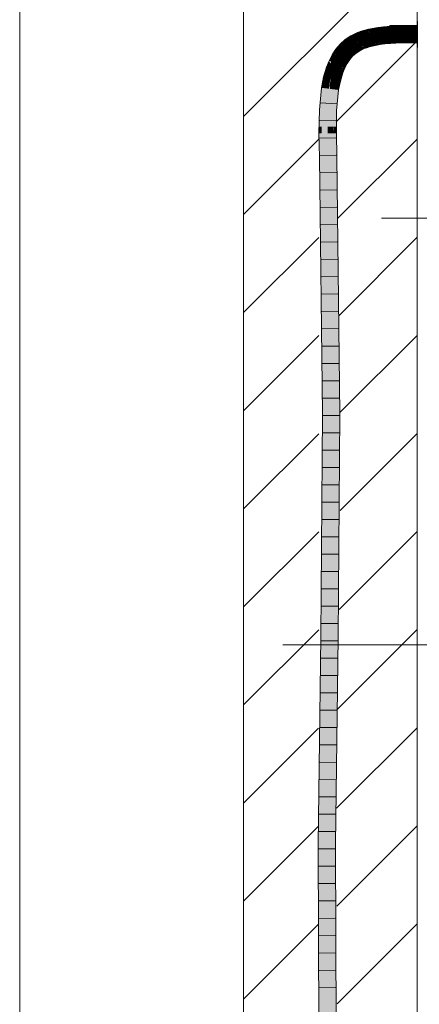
# Model space of a CAD drawing. Extents: x -500 to 300, y 62 to 1162.
# Tile 85 of 90: x 238 to 244, y 788 to 803. Entities that reach past the tile are written whole.
import ezdxf
from ezdxf.lldxf.tags import DXFTag

# ---------------------------------------------------------------- set-up
doc = ezdxf.new("R2010")
doc.units = 0
doc.layers.get('0').update_dxf_attribs({"lineweight": 13})
doc.layers.add('E_Detail_Linie_Text_Bem', color=7, linetype='Continuous', lineweight=13)
for name, color, linetype, lineweight, true_color in [('E_Detail_Wandschraffur', 7, 'Continuous', 5, 0xc0c0c0), ('E_Leerrohr 25-A06G93S78I', 7, 'Continuous', 9, 0xff8000), ('E_Leerrohr 25-Shading', 7, 'Continuous', 9, 0xff8000)]:
    doc.layers.add(name, color=color, linetype=linetype, lineweight=lineweight, true_color=true_color)
tags = doc.linetypes.add('fein_strichliert', pattern=[4, 1, -2, 1]).pattern_tags.tags
tags[8:9] = [DXFTag(74, 4), DXFTag(75, 0), DXFTag(340, '0'), DXFTag(46, 0.0), DXFTag(50, 0.0), DXFTag(44, 0.0), DXFTag(45, 0.0)]
tags[6:7] = [DXFTag(74, 4), DXFTag(75, 0), DXFTag(340, '0'), DXFTag(46, 0.0), DXFTag(50, 0.0), DXFTag(44, 0.0), DXFTag(45, 0.0)]
tags[4:5] = [DXFTag(74, 4), DXFTag(75, 0), DXFTag(340, '0'), DXFTag(46, 0.0), DXFTag(50, 0.0), DXFTag(44, 0.0), DXFTag(45, 0.0)]
tags = doc.linetypes.add('fein_strichliert-A06G93S58I', pattern=[4, 1, -2, 1]).pattern_tags.tags
tags[8:9] = [DXFTag(74, 4), DXFTag(75, 0), DXFTag(340, '0'), DXFTag(46, 0.0), DXFTag(50, 0.0), DXFTag(44, 0.0), DXFTag(45, 0.0)]
tags[6:7] = [DXFTag(74, 4), DXFTag(75, 0), DXFTag(340, '0'), DXFTag(46, 0.0), DXFTag(50, 0.0), DXFTag(44, 0.0), DXFTag(45, 0.0)]
tags[4:5] = [DXFTag(74, 4), DXFTag(75, 0), DXFTag(340, '0'), DXFTag(46, 0.0), DXFTag(50, 0.0), DXFTag(44, 0.0), DXFTag(45, 0.0)]
tags = doc.linetypes.add('STRICHPUNKT2-A06G93S88I', pattern=[12.7, 6.35, -3.175, 0, -3.175]).pattern_tags.tags
tags[10:11] = [DXFTag(74, 4), DXFTag(75, 0), DXFTag(340, '0'), DXFTag(46, 0.0), DXFTag(50, 0.0), DXFTag(44, 0.0), DXFTag(45, 0.0)]
tags[8:9] = [DXFTag(74, 4), DXFTag(75, 0), DXFTag(340, '0'), DXFTag(46, 0.0), DXFTag(50, 0.0), DXFTag(44, 0.0), DXFTag(45, 0.0)]
tags[6:7] = [DXFTag(74, 4), DXFTag(75, 0), DXFTag(340, '0'), DXFTag(46, 0.0), DXFTag(50, 0.0), DXFTag(44, 0.0), DXFTag(45, 0.0)]
tags[4:5] = [DXFTag(74, 4), DXFTag(75, 0), DXFTag(340, '0'), DXFTag(46, 0.0), DXFTag(50, 0.0), DXFTag(44, 0.0), DXFTag(45, 0.0)]

# ---------------------------------------------------------------- blocks, each defined once
blk = doc.blocks.new('Shading-A06G93GX8I', base_point=(174.254, 868.332))
at = {"layer": 'E_Leerrohr 25-Shading', "color": 43, "true_color": 0xd7ab7f}
for points in [[(243.069, 802.567), (243.015, 802.555), (243.075, 802.539), (243.023, 802.52)], [(243.15, 802.58), (243.069, 802.567), (243.152, 802.562), (243.075, 802.539)], [(243.075, 802.539), (243.076, 802.531), (243.152, 802.562), (243.155, 802.544)], [(243.234, 802.591), (243.15, 802.58), (243.235, 802.579), (243.152, 802.562)], [(243.152, 802.562), (243.155, 802.544), (243.235, 802.579), (243.237, 802.554)], [(243.398, 802.602), (243.234, 802.591), (243.398, 802.599), (243.235, 802.579)], [(243.235, 802.579), (243.237, 802.554), (243.398, 802.599), (243.399, 802.566)], [(243.561, 802.607), (243.398, 802.602), (243.561, 802.606), (243.398, 802.599)], [(243.398, 802.599), (243.399, 802.566), (243.561, 802.606), (243.561, 802.57)], [(243.561, 802.607), (243.561, 802.57), (243.717, 802.607), (243.717, 802.57)], [(242.76, 802.458), (242.682, 802.405), (242.776, 802.431), (242.691, 802.393)], [(242.776, 802.431), (242.691, 802.393), (242.711, 802.38), (242.703, 802.377)], [(242.776, 802.431), (242.711, 802.38), (242.779, 802.427)], [(242.811, 802.485), (242.76, 802.458), (242.815, 802.445), (242.776, 802.431)], [(242.776, 802.431), (242.779, 802.427), (242.815, 802.445)], [(242.811, 802.485), (242.827, 802.452), (242.86, 802.506), (242.874, 802.472)], [(242.811, 802.485), (242.815, 802.445), (242.827, 802.452)], [(242.86, 802.506), (242.874, 802.472), (242.911, 802.525), (242.923, 802.49)], [(242.911, 802.525), (242.923, 802.49), (242.962, 802.541), (242.972, 802.506)], [(242.962, 802.541), (242.972, 802.506), (243.015, 802.555), (243.023, 802.519)], [(243.023, 802.52), (243.023, 802.519), (243.075, 802.539), (243.076, 802.531)], [(242.595, 802.301), (242.568, 802.292), (242.563, 802.255), (242.546, 802.267)], [(242.595, 802.301), (242.563, 802.255), (242.591, 802.29), (242.565, 802.253)], [(242.565, 802.253), (242.567, 802.251), (242.591, 802.29), (242.589, 802.283)], [(242.589, 802.283), (242.567, 802.251), (242.583, 802.267), (242.571, 802.249)], [(242.609, 802.34), (242.568, 802.292), (242.62, 802.329)], [(242.61, 802.322), (242.568, 802.292), (242.595, 802.301)], [(242.576, 802.245), (242.61, 802.288), (242.601, 802.292), (242.616, 802.303)], [(242.576, 802.245), (242.601, 802.292), (242.583, 802.267)], [(242.607, 802.282), (242.607, 802.282), (242.576, 802.245), (242.61, 802.288)], [(242.601, 802.292), (242.589, 802.283), (242.583, 802.267)], [(242.604, 802.304), (242.589, 802.283), (242.611, 802.306), (242.601, 802.292)], [(242.604, 802.304), (242.601, 802.303), (242.589, 802.283), (242.591, 802.29)], [(242.601, 802.303), (242.595, 802.301), (242.591, 802.29)], [(242.61, 802.322), (242.595, 802.301), (242.618, 802.328), (242.615, 802.323)], [(242.615, 802.323), (242.595, 802.301), (242.601, 802.304)], [(242.601, 802.304), (242.595, 802.301), (242.601, 802.303)], [(242.62, 802.329), (242.615, 802.323), (242.604, 802.305), (242.601, 802.304)], [(242.611, 802.306), (242.601, 802.292), (242.619, 802.309), (242.616, 802.303)], [(242.604, 802.304), (242.604, 802.305), (242.601, 802.303), (242.601, 802.304)], [(242.62, 802.329), (242.604, 802.305), (242.621, 802.329)], [(242.621, 802.329), (242.604, 802.305), (242.624, 802.325), (242.613, 802.309)], [(242.604, 802.304), (242.611, 802.306), (242.604, 802.305), (242.613, 802.309)], [(242.61, 802.286), (242.629, 802.312), (242.607, 802.282), (242.628, 802.311)], [(242.607, 802.282), (242.628, 802.311), (242.61, 802.288)], [(242.699, 802.375), (242.628, 802.357), (242.62, 802.329), (242.609, 802.34)], [(242.61, 802.286), (242.635, 802.314), (242.629, 802.312)], [(242.61, 802.288), (242.629, 802.312), (242.616, 802.303)], [(242.613, 802.309), (242.611, 802.306), (242.62, 802.312), (242.619, 802.309)], [(242.624, 802.325), (242.613, 802.309), (242.625, 802.324), (242.62, 802.312)], [(242.615, 802.323), (242.62, 802.329), (242.618, 802.328)], [(242.616, 802.303), (242.629, 802.312), (242.619, 802.309)], [(242.619, 802.309), (242.629, 802.312), (242.62, 802.312), (242.633, 802.317)], [(242.623, 802.331), (242.62, 802.329), (242.621, 802.329)], [(242.62, 802.312), (242.633, 802.317), (242.625, 802.324)], [(242.636, 802.339), (242.623, 802.331), (242.624, 802.325), (242.621, 802.329)], [(242.624, 802.325), (242.625, 802.324), (242.628, 802.329)], [(242.625, 802.324), (242.633, 802.317), (242.636, 802.339), (242.668, 802.357)], [(242.625, 802.324), (242.636, 802.339), (242.628, 802.329)], [(242.682, 802.405), (242.628, 802.357), (242.691, 802.393)], [(242.691, 802.393), (242.628, 802.357), (242.703, 802.377), (242.699, 802.375)], [(242.635, 802.314), (242.633, 802.317), (242.629, 802.312)], [(242.633, 802.317), (242.635, 802.314), (242.685, 802.367), (242.651, 802.328)], [(242.633, 802.317), (242.685, 802.367), (242.668, 802.357)], [(242.651, 802.328), (242.704, 802.376), (242.685, 802.367), (242.699, 802.375)], [(242.699, 802.375), (242.704, 802.376), (242.703, 802.377)], [(242.703, 802.377), (242.704, 802.376), (242.711, 802.38)], [(242.872, 802.273), (242.872, 802.276), (242.812, 802.236)], [(242.873, 802.274), (242.905, 802.289), (242.872, 802.276), (242.904, 802.292)], [(242.873, 802.274), (242.872, 802.276), (242.872, 802.273)], [(242.875, 802.271), (242.907, 802.285), (242.873, 802.274), (242.905, 802.289)], [(242.878, 802.267), (242.91, 802.28), (242.875, 802.271), (242.907, 802.285)], [(242.881, 802.262), (242.913, 802.274), (242.878, 802.267), (242.91, 802.28)], [(242.905, 802.289), (242.943, 802.303), (242.904, 802.292), (242.941, 802.306)], [(242.907, 802.285), (242.945, 802.297), (242.905, 802.289), (242.943, 802.303)], [(242.91, 802.28), (242.947, 802.292), (242.907, 802.285), (242.945, 802.297)], [(242.913, 802.274), (242.95, 802.285), (242.91, 802.28), (242.947, 802.292)], [(242.952, 802.279), (242.95, 802.285), (242.915, 802.268), (242.913, 802.274)], [(242.915, 802.268), (242.92, 802.259), (242.952, 802.279), (242.954, 802.275)], [(242.98, 802.321), (242.98, 802.323), (242.941, 802.308), (242.94, 802.309)], [(242.941, 802.306), (242.98, 802.319), (242.941, 802.308), (242.98, 802.321)], [(242.943, 802.303), (242.981, 802.313), (242.941, 802.306), (242.98, 802.319)], [(242.945, 802.297), (242.981, 802.307), (242.943, 802.303), (242.981, 802.313)], [(242.947, 802.292), (242.982, 802.3), (242.945, 802.297), (242.981, 802.307)], [(242.95, 802.285), (242.983, 802.293), (242.947, 802.292), (242.982, 802.3)], [(242.984, 802.286), (242.983, 802.293), (242.952, 802.279), (242.95, 802.285)], [(242.952, 802.279), (242.954, 802.275), (242.984, 802.286)], [(243.019, 802.332), (243.021, 802.336), (242.98, 802.322), (242.98, 802.323)], [(242.981, 802.319), (243.018, 802.328), (242.98, 802.322), (243.019, 802.332)], [(242.98, 802.322), (242.98, 802.323), (242.98, 802.321)], [(242.98, 802.319), (242.981, 802.319), (242.98, 802.321), (242.98, 802.322)], [(242.981, 802.313), (242.983, 802.314), (242.98, 802.319), (242.981, 802.319)], [(242.983, 802.314), (243.015, 802.321), (242.981, 802.319), (243.018, 802.328)], [(242.981, 802.307), (242.985, 802.308), (242.981, 802.313), (242.983, 802.314)], [(242.982, 802.3), (242.987, 802.301), (242.981, 802.307), (242.985, 802.308)], [(242.983, 802.293), (242.989, 802.294), (242.982, 802.3), (242.987, 802.301)], [(242.985, 802.308), (243.012, 802.313), (242.983, 802.314), (243.015, 802.321)], [(242.991, 802.288), (242.989, 802.294), (242.984, 802.286), (242.983, 802.293)], [(242.987, 802.301), (243.008, 802.305), (242.985, 802.308), (243.012, 802.313)], [(242.989, 802.294), (243.005, 802.297), (242.987, 802.301), (243.008, 802.305)], [(243.003, 802.292), (243.005, 802.297), (242.991, 802.288), (242.989, 802.294)], [(243.003, 802.292), (243.031, 802.301), (243.029, 802.307)], [(243.005, 802.297), (243.003, 802.292), (243.014, 802.298)], [(243.014, 802.298), (243.008, 802.305), (243.005, 802.297)], [(243.008, 802.305), (243.029, 802.309), (243.012, 802.313), (243.027, 802.316)], [(243.014, 802.298), (243.029, 802.307), (243.008, 802.305), (243.029, 802.309)], [(243.012, 802.313), (243.027, 802.316), (243.015, 802.321), (243.025, 802.323)], [(243.015, 802.321), (243.025, 802.323), (243.018, 802.328), (243.023, 802.329)], [(243.018, 802.328), (243.023, 802.329), (243.019, 802.332), (243.022, 802.333)], [(243.022, 802.333), (243.021, 802.336), (243.019, 802.332)], [(243.065, 802.346), (243.064, 802.347), (243.022, 802.336), (243.021, 802.336)], [(243.026, 802.334), (243.021, 802.336), (243.022, 802.333)], [(243.026, 802.334), (243.066, 802.342), (243.022, 802.336), (243.065, 802.346)], [(243.023, 802.329), (243.033, 802.331), (243.022, 802.333), (243.026, 802.334)], [(243.025, 802.323), (243.045, 802.327), (243.023, 802.329), (243.033, 802.331)], [(243.027, 802.316), (243.06, 802.321), (243.025, 802.323), (243.045, 802.327)], [(243.067, 802.338), (243.066, 802.342), (243.033, 802.331), (243.026, 802.334)], [(243.029, 802.309), (243.06, 802.321), (243.027, 802.316)], [(243.029, 802.307), (243.031, 802.301), (243.07, 802.325), (243.073, 802.312)], [(243.036, 802.31), (243.062, 802.321), (243.029, 802.309), (243.06, 802.321)], [(243.029, 802.309), (243.029, 802.307), (243.036, 802.31)], [(243.033, 802.331), (243.045, 802.327), (243.067, 802.338), (243.068, 802.331)], [(243.045, 802.327), (243.06, 802.321), (243.068, 802.331), (243.07, 802.325)], [(243.062, 802.321), (243.07, 802.325), (243.06, 802.321)], [(243.11, 802.349), (243.109, 802.357), (243.066, 802.342), (243.064, 802.347)], [(243.067, 802.338), (243.111, 802.344), (243.066, 802.342), (243.11, 802.349)], [(243.068, 802.331), (243.112, 802.341), (243.067, 802.338), (243.111, 802.344)], [(243.112, 802.341), (243.068, 802.331), (243.092, 802.333)], [(243.068, 802.331), (243.07, 802.325), (243.092, 802.333)], [(243.07, 802.325), (243.073, 802.312), (243.112, 802.341), (243.116, 802.321)], [(243.182, 802.361), (243.181, 802.369), (243.111, 802.344), (243.109, 802.357)], [(243.182, 802.361), (243.111, 802.344), (243.128, 802.346)], [(243.111, 802.344), (243.112, 802.341), (243.128, 802.346)], [(243.112, 802.341), (243.116, 802.321), (243.182, 802.361), (243.186, 802.333)], [(243.253, 802.378), (243.181, 802.369), (243.253, 802.376), (243.182, 802.361)], [(243.219, 802.369), (243.182, 802.361), (243.256, 802.342), (243.186, 802.333)], [(243.253, 802.376), (243.219, 802.369), (243.253, 802.372)], [(243.219, 802.369), (243.256, 802.342), (243.253, 802.372)], [(243.286, 802.379), (243.253, 802.376), (243.384, 802.382), (243.259, 802.376)], [(243.286, 802.38), (243.253, 802.378), (243.253, 802.376)], [(243.267, 802.378), (243.253, 802.376), (243.286, 802.379)], [(243.362, 802.375), (243.253, 802.376), (243.253, 802.372)], [(243.256, 802.342), (243.362, 802.375), (243.253, 802.372)], [(243.41, 802.353), (243.409, 802.376), (243.256, 802.342), (243.362, 802.375)], [(243.259, 802.376), (243.362, 802.375), (243.384, 802.382)], [(243.281, 802.38), (243.267, 802.378), (243.331, 802.383), (243.286, 802.379)], [(243.408, 802.389), (243.286, 802.38), (243.331, 802.383), (243.281, 802.38)], [(243.393, 802.385), (243.401, 802.387), (243.286, 802.379), (243.331, 802.383)], [(243.286, 802.379), (243.384, 802.382), (243.393, 802.385)], [(243.401, 802.387), (243.408, 802.389), (243.331, 802.383)], [(243.362, 802.375), (243.409, 802.376), (243.384, 802.382), (243.408, 802.383)], [(243.384, 802.382), (243.408, 802.383), (243.393, 802.385), (243.408, 802.385)], [(243.393, 802.385), (243.408, 802.385), (243.401, 802.387), (243.408, 802.388)], [(243.408, 802.388), (243.408, 802.389), (243.401, 802.387)], [(243.564, 802.388), (243.564, 802.393), (243.408, 802.388), (243.408, 802.389)], [(243.408, 802.385), (243.564, 802.385), (243.408, 802.388), (243.564, 802.388)], [(243.408, 802.383), (243.564, 802.381), (243.408, 802.385), (243.564, 802.385)], [(243.564, 802.371), (243.564, 802.381), (243.409, 802.376), (243.408, 802.383)], [(243.409, 802.376), (243.41, 802.353), (243.564, 802.371), (243.564, 802.357)], [(243.717, 802.38), (243.717, 802.394), (243.564, 802.385), (243.564, 802.393)], [(243.564, 802.381), (243.717, 802.375), (243.564, 802.385), (243.717, 802.38)], [(243.717, 802.363), (243.717, 802.375), (243.564, 802.371), (243.564, 802.381)], [(243.564, 802.371), (243.564, 802.357), (243.717, 802.363), (243.717, 802.357)], [(242.499, 802.183), (242.493, 802.187), (242.476, 802.088), (242.448, 802.101)], [(242.518, 802.173), (242.499, 802.183), (242.48, 802.087), (242.476, 802.088)], [(242.507, 802.207), (242.493, 802.187), (242.499, 802.183)], [(242.505, 802.132), (242.509, 802.145), (242.495, 802.111)], [(242.495, 802.111), (242.508, 802.141), (242.496, 802.116)], [(242.496, 802.116), (242.508, 802.141), (242.499, 802.131), (242.512, 802.161)], [(242.563, 802.255), (242.546, 802.267), (242.499, 802.183), (242.507, 802.207)], [(242.563, 802.255), (242.499, 802.183), (242.518, 802.173)], [(242.522, 802.17), (242.521, 802.171), (242.505, 802.132), (242.509, 802.145)], [(242.505, 802.132), (242.525, 802.168), (242.522, 802.17)], [(242.508, 802.141), (242.509, 802.145), (242.512, 802.161), (242.518, 802.173)], [(242.508, 802.141), (242.509, 802.145), (242.508, 802.141)], [(242.521, 802.171), (242.518, 802.173), (242.509, 802.145)], [(242.521, 802.171), (242.541, 802.209), (242.518, 802.173), (242.546, 802.225)], [(242.522, 802.17), (242.539, 802.2), (242.521, 802.171), (242.541, 802.209)], [(242.539, 802.201), (242.522, 802.17), (242.533, 802.181), (242.525, 802.168)], [(242.533, 802.181), (242.567, 802.251), (242.533, 802.181), (242.539, 802.201)], [(242.567, 802.251), (242.533, 802.181), (242.571, 802.249)], [(242.533, 802.181), (242.576, 802.245), (242.571, 802.249)], [(242.539, 802.2), (242.567, 802.251), (242.541, 802.209), (242.565, 802.253)], [(242.541, 802.209), (242.565, 802.253), (242.546, 802.225), (242.563, 802.255)], [(242.571, 802.249), (242.576, 802.245), (242.583, 802.267)], [(242.718, 802.137), (242.716, 802.138), (242.677, 802.079)], [(242.678, 802.078), (242.72, 802.136), (242.677, 802.079), (242.718, 802.137)], [(242.727, 802.13), (242.72, 802.136), (242.682, 802.076), (242.678, 802.078)], [(242.763, 802.189), (242.761, 802.191), (242.716, 802.138)], [(242.718, 802.137), (242.765, 802.187), (242.716, 802.138), (242.763, 802.189)], [(242.72, 802.136), (242.768, 802.185), (242.718, 802.137), (242.765, 802.187)], [(242.777, 802.175), (242.768, 802.185), (242.727, 802.13), (242.72, 802.136)], [(242.777, 802.175), (242.727, 802.13), (242.783, 802.17), (242.734, 802.125)], [(242.783, 802.17), (242.734, 802.125), (242.784, 802.168), (242.736, 802.123)], [(242.736, 802.123), (242.746, 802.116), (242.784, 802.168), (242.788, 802.165)], [(242.813, 802.235), (242.812, 802.236), (242.761, 802.191)], [(242.763, 802.189), (242.815, 802.232), (242.761, 802.191), (242.813, 802.235)], [(242.765, 802.187), (242.818, 802.228), (242.763, 802.189), (242.815, 802.232)], [(242.768, 802.185), (242.821, 802.224), (242.765, 802.187), (242.818, 802.228)], [(242.831, 802.211), (242.821, 802.224), (242.777, 802.175), (242.768, 802.185)], [(242.831, 802.211), (242.777, 802.175), (242.823, 802.197), (242.783, 802.17)], [(242.823, 802.197), (242.783, 802.17), (242.812, 802.187), (242.784, 802.168)], [(242.784, 802.168), (242.788, 802.165), (242.812, 802.187)], [(242.813, 802.235), (242.871, 802.268), (242.812, 802.236), (242.872, 802.273)], [(242.815, 802.232), (242.87, 802.262), (242.813, 802.235), (242.871, 802.268)], [(242.818, 802.228), (242.868, 802.255), (242.815, 802.232), (242.87, 802.262)], [(242.821, 802.224), (242.867, 802.248), (242.818, 802.228), (242.868, 802.255)], [(242.863, 802.226), (242.867, 802.248), (242.831, 802.211), (242.821, 802.224)], [(242.831, 802.211), (242.823, 802.197), (242.835, 802.207)], [(242.831, 802.211), (242.835, 802.207), (242.863, 802.226)], [(242.891, 802.245), (242.884, 802.257), (242.863, 802.226), (242.867, 802.248)], [(242.867, 802.248), (242.884, 802.257), (242.868, 802.255), (242.881, 802.262)], [(242.868, 802.255), (242.881, 802.262), (242.87, 802.262), (242.878, 802.267)], [(242.87, 802.262), (242.878, 802.267), (242.871, 802.268), (242.875, 802.271)], [(242.871, 802.268), (242.875, 802.271), (242.872, 802.273), (242.873, 802.274)], [(242.915, 802.268), (242.913, 802.274), (242.884, 802.257), (242.881, 802.262)], [(242.884, 802.257), (242.891, 802.245), (242.915, 802.268), (242.92, 802.259)], [(242.411, 802.008), (242.394, 801.953), (242.445, 801.997), (242.431, 801.948)], [(242.47, 802.058), (242.47, 802.059), (242.411, 802.008), (242.434, 802.066)], [(242.47, 802.058), (242.411, 802.008), (242.445, 801.997)], [(242.47, 802.059), (242.448, 802.101), (242.434, 802.066)], [(242.48, 802.087), (242.476, 802.088), (242.47, 802.058)], [(242.47, 802.058), (242.482, 802.086), (242.48, 802.087)], [(242.48, 802.087), (242.482, 802.086), (242.499, 802.131), (242.496, 802.116)], [(242.482, 802.086), (242.495, 802.111), (242.496, 802.116)], [(242.614, 801.94), (242.648, 802.009), (242.613, 801.94), (242.644, 802.011)], [(242.62, 801.937), (242.653, 802.007), (242.632, 801.975), (242.648, 802.009)], [(242.629, 801.934), (242.663, 802.002), (242.62, 801.937), (242.653, 802.007)], [(242.633, 801.933), (242.667, 802), (242.629, 801.934), (242.663, 802.002)], [(242.633, 801.933), (242.635, 801.932), (242.667, 802), (242.669, 802)], [(242.635, 801.932), (242.64, 801.931), (242.669, 802), (242.674, 801.997)], [(242.64, 801.931), (242.647, 801.928), (242.674, 801.997), (242.675, 801.997)], [(242.647, 802.021), (242.642, 802.012), (242.668, 802.053), (242.664, 802.047)], [(242.664, 802.047), (242.642, 802.012), (242.644, 802.012)], [(242.644, 802.012), (242.642, 802.012), (242.644, 802.011)], [(242.678, 802.069), (242.664, 802.047), (242.65, 802.012), (242.644, 802.012)], [(242.648, 802.009), (242.65, 802.012), (242.644, 802.011), (242.644, 802.012)], [(242.647, 802.021), (242.648, 802.024), (242.677, 802.079), (242.677, 802.076)], [(242.648, 802.024), (242.678, 802.069), (242.677, 802.076)], [(242.657, 802.012), (242.65, 802.012), (242.653, 802.007), (242.648, 802.009)], [(242.678, 802.069), (242.65, 802.012), (242.679, 802.057)], [(242.68, 802.049), (242.679, 802.057), (242.657, 802.012), (242.65, 802.012)], [(242.669, 802.013), (242.657, 802.012), (242.663, 802.002), (242.653, 802.007)], [(242.669, 802.013), (242.682, 802.032), (242.657, 802.012), (242.68, 802.049)], [(242.663, 802.002), (242.667, 802), (242.669, 802.013), (242.675, 802.013)], [(242.664, 802.047), (242.678, 802.069), (242.668, 802.053)], [(242.675, 802.013), (242.667, 802), (242.677, 802.013), (242.669, 802)], [(242.683, 802.024), (242.682, 802.032), (242.675, 802.013), (242.669, 802.013)], [(242.669, 802), (242.674, 801.997), (242.677, 802.013), (242.684, 802.013)], [(242.674, 801.997), (242.675, 801.997), (242.684, 802.013)], [(242.683, 802.024), (242.675, 802.013), (242.683, 802.021), (242.677, 802.013)], [(242.678, 802.078), (242.677, 802.079), (242.677, 802.079)], [(242.678, 802.078), (242.677, 802.079), (242.677, 802.076)], [(242.678, 802.069), (242.682, 802.076), (242.677, 802.076), (242.678, 802.078)], [(242.677, 802.013), (242.684, 802.013), (242.683, 802.021)], [(242.689, 802.072), (242.682, 802.076), (242.679, 802.057), (242.678, 802.069)], [(242.692, 802.069), (242.689, 802.072), (242.68, 802.049), (242.679, 802.057)], [(242.702, 802.064), (242.692, 802.069), (242.682, 802.032), (242.68, 802.049)], [(242.727, 802.13), (242.682, 802.076), (242.734, 802.125), (242.689, 802.072)], [(242.682, 802.032), (242.683, 802.024), (242.702, 802.064), (242.706, 802.061)], [(242.706, 802.061), (242.683, 802.024), (242.708, 802.06), (242.683, 802.021)], [(242.731, 802.117), (242.734, 802.125), (242.692, 802.069), (242.689, 802.072)], [(242.702, 802.064), (242.723, 802.089), (242.692, 802.069), (242.731, 802.117)], [(242.719, 802.077), (242.723, 802.089), (242.706, 802.061), (242.702, 802.064)], [(242.706, 802.061), (242.708, 802.06), (242.719, 802.077)], [(242.723, 802.089), (242.719, 802.077), (242.745, 802.115)], [(242.745, 802.115), (242.731, 802.117), (242.723, 802.089)], [(242.736, 802.123), (242.734, 802.125), (242.731, 802.117)], [(242.745, 802.115), (242.746, 802.116), (242.731, 802.117), (242.736, 802.123)], [(242.338, 801.711), (242.374, 801.706), (242.369, 801.867), (242.404, 801.858)], [(242.394, 801.953), (242.369, 801.867), (242.431, 801.948), (242.404, 801.858)], [(242.615, 801.939), (242.614, 801.94), (242.576, 801.816)], [(242.576, 801.816), (242.614, 801.94), (242.608, 801.922)], [(242.583, 801.829), (242.62, 801.937), (242.576, 801.816), (242.615, 801.939)], [(242.586, 801.814), (242.605, 801.868), (242.579, 801.815), (242.583, 801.829)], [(242.629, 801.934), (242.62, 801.937), (242.605, 801.868), (242.583, 801.829)], [(242.589, 801.813), (242.617, 801.89), (242.586, 801.814), (242.605, 801.868)], [(242.589, 801.813), (242.591, 801.812), (242.617, 801.89), (242.623, 801.9)], [(242.623, 801.9), (242.591, 801.812), (242.636, 801.918), (242.597, 801.811)], [(242.636, 801.918), (242.597, 801.811), (242.644, 801.917), (242.612, 801.807)], [(242.605, 801.868), (242.617, 801.89), (242.629, 801.934), (242.633, 801.933)], [(242.614, 801.94), (242.613, 801.94), (242.608, 801.922)], [(242.632, 801.975), (242.614, 801.94), (242.615, 801.939)], [(242.62, 801.937), (242.632, 801.975), (242.615, 801.939)], [(242.633, 801.933), (242.617, 801.89), (242.635, 801.932), (242.623, 801.9)], [(242.63, 801.919), (242.623, 801.9), (242.633, 801.918)], [(242.623, 801.9), (242.636, 801.918), (242.633, 801.918)], [(242.635, 801.932), (242.63, 801.919), (242.64, 801.931), (242.633, 801.918)], [(242.636, 801.918), (242.64, 801.931), (242.633, 801.918)], [(242.64, 801.931), (242.636, 801.918), (242.647, 801.928), (242.644, 801.917)], [(242.308, 801.392), (242.344, 801.39), (242.338, 801.711), (242.374, 801.706)], [(242.579, 801.815), (242.576, 801.816), (242.55, 801.684)], [(242.555, 801.683), (242.586, 801.814), (242.55, 801.684), (242.579, 801.815)], [(242.558, 801.683), (242.589, 801.813), (242.555, 801.683), (242.586, 801.814)], [(242.591, 801.812), (242.589, 801.813), (242.559, 801.683), (242.558, 801.683)], [(242.566, 801.682), (242.597, 801.811), (242.559, 801.683), (242.591, 801.812)], [(242.566, 801.682), (242.586, 801.679), (242.597, 801.811), (242.612, 801.807)], [(242.583, 801.829), (242.576, 801.816), (242.579, 801.815)], [(242.555, 801.683), (242.55, 801.684), (242.521, 801.382)], [(242.522, 801.381), (242.558, 801.683), (242.521, 801.382), (242.555, 801.683)], [(242.559, 801.683), (242.558, 801.683), (242.523, 801.381), (242.522, 801.381)], [(242.531, 801.38), (242.566, 801.682), (242.523, 801.381), (242.559, 801.683)], [(242.531, 801.38), (242.557, 801.379), (242.566, 801.682), (242.586, 801.679)], [(242.308, 801.392), (242.304, 801.15), (242.344, 801.39), (242.341, 801.15)], [(242.516, 801.054), (242.523, 801.381), (242.517, 801.152), (242.522, 801.381)], [(242.522, 801.381), (242.521, 801.381), (242.517, 801.152)], [(242.523, 801.381), (242.518, 801.152), (242.531, 801.38), (242.52, 801.152)], [(242.527, 801.152), (242.531, 801.38), (242.52, 801.152)], [(242.522, 801.381), (242.521, 801.382), (242.521, 801.381)], [(242.531, 801.38), (242.527, 801.152), (242.557, 801.379), (242.554, 801.152)], [(242.304, 801.15), (242.303, 801.054), (242.341, 801.15), (242.339, 801.054)], [(242.518, 801.152), (242.516, 801.054), (242.52, 801.152)], [(242.525, 801.054), (242.527, 801.152), (242.516, 801.054), (242.52, 801.152)], [(242.527, 801.152), (242.525, 801.054), (242.554, 801.152), (242.553, 801.054)], [(242.309, 800.712), (242.346, 800.713), (242.303, 801.054), (242.339, 801.054)], [(242.516, 801.054), (242.523, 800.715), (242.525, 801.054), (242.533, 800.715)], [(242.533, 800.715), (242.559, 800.716), (242.525, 801.054), (242.553, 801.054)], [(242.523, 800.715), (242.568, 797.008), (242.533, 800.715), (242.586, 797.009)], [(242.586, 797.009), (242.605, 797.009), (242.533, 800.715), (242.559, 800.716)], [(242.355, 797.008), (242.392, 797.008), (242.309, 800.712), (242.346, 800.713)], [(242.33, 793.792), (242.366, 793.792), (242.355, 797.008), (242.392, 797.008)], [(242.568, 797.008), (242.543, 793.79), (242.586, 797.009), (242.553, 793.79)], [(242.553, 793.79), (242.58, 793.789), (242.586, 797.009), (242.605, 797.009)], [(242.292, 790.808), (242.328, 790.808), (242.33, 793.792), (242.366, 793.792)], [(242.505, 790.807), (242.542, 790.807), (242.553, 793.79), (242.58, 793.789)], [(242.543, 793.79), (242.505, 790.807), (242.553, 793.79)], [(242.292, 790.808), (242.295, 789.95), (242.328, 790.808), (242.33, 790.236)], [(242.505, 790.807), (242.508, 790.028), (242.542, 790.807), (242.545, 789.656)], [(242.295, 789.95), (242.301, 787.803), (242.33, 790.236), (242.338, 787.804)], [(242.508, 790.028), (242.515, 787.808), (242.545, 789.656), (242.551, 787.808)]]:
    blk.add_solid(points, dxfattribs=at)
at = {"layer": 'E_Leerrohr 25-Shading', "color": 31, "true_color": 0xfabd7f}
for points in [[(243.403, 802.485), (243.399, 802.566), (243.243, 802.493), (243.237, 802.554)], [(243.561, 802.57), (243.399, 802.566), (243.563, 802.482), (243.403, 802.481)], [(243.561, 802.57), (243.563, 802.482), (243.717, 802.57), (243.717, 802.482)], [(242.779, 802.427), (242.711, 802.38), (242.799, 802.396)], [(242.845, 802.402), (242.815, 802.445), (242.799, 802.396), (242.779, 802.427)], [(242.827, 802.452), (242.815, 802.445), (242.829, 802.447)], [(242.829, 802.447), (242.815, 802.445), (242.851, 802.403), (242.845, 802.402)], [(242.874, 802.472), (242.827, 802.452), (242.882, 802.454), (242.829, 802.447)], [(242.882, 802.454), (242.829, 802.447), (242.9, 802.409), (242.851, 802.403)], [(242.923, 802.49), (242.874, 802.472), (242.933, 802.459), (242.882, 802.454)], [(242.933, 802.459), (242.882, 802.454), (242.949, 802.414), (242.9, 802.409)], [(242.972, 802.506), (242.923, 802.49), (242.984, 802.464), (242.933, 802.459)], [(242.984, 802.464), (242.933, 802.459), (242.984, 802.417), (242.949, 802.414)], [(243.023, 802.519), (242.972, 802.506), (243.036, 802.467), (242.984, 802.464)], [(242.984, 802.464), (242.997, 802.421), (243.036, 802.467), (243.044, 802.433)], [(242.984, 802.464), (242.984, 802.417), (242.997, 802.421)], [(242.997, 802.421), (242.984, 802.417), (242.999, 802.414)], [(243.044, 802.433), (242.997, 802.421), (243.051, 802.405), (242.999, 802.414)], [(243.08, 802.51), (243.076, 802.531), (243.024, 802.518), (243.023, 802.519)], [(243.087, 802.471), (243.08, 802.51), (243.036, 802.467), (243.024, 802.518)], [(243.087, 802.471), (243.036, 802.467), (243.092, 802.447), (243.044, 802.434)], [(243.044, 802.434), (243.044, 802.433), (243.092, 802.447), (243.093, 802.444)], [(243.093, 802.444), (243.044, 802.433), (243.101, 802.398), (243.051, 802.405)], [(243.161, 802.5), (243.155, 802.544), (243.08, 802.51), (243.076, 802.531)], [(243.165, 802.475), (243.161, 802.5), (243.087, 802.471), (243.08, 802.51)], [(243.165, 802.475), (243.087, 802.471), (243.167, 802.465), (243.092, 802.447)], [(243.167, 802.465), (243.092, 802.447), (243.168, 802.458), (243.093, 802.444)], [(243.093, 802.444), (243.168, 802.457), (243.168, 802.458)], [(243.168, 802.457), (243.093, 802.444), (243.178, 802.389), (243.101, 802.398)], [(243.243, 802.493), (243.237, 802.554), (243.161, 802.5), (243.155, 802.544)], [(243.244, 802.477), (243.243, 802.493), (243.165, 802.475), (243.161, 802.5)], [(243.22, 802.477), (243.165, 802.475), (243.167, 802.465)], [(243.244, 802.477), (243.22, 802.477), (243.168, 802.457), (243.167, 802.465)], [(243.244, 802.477), (243.168, 802.457), (243.245, 802.466)], [(243.251, 802.395), (243.245, 802.466), (243.177, 802.397), (243.168, 802.457)], [(243.403, 802.481), (243.403, 802.485), (243.244, 802.477), (243.243, 802.493)], [(243.244, 802.477), (243.245, 802.466), (243.403, 802.481), (243.404, 802.477)], [(243.303, 802.394), (243.404, 802.477), (243.251, 802.395), (243.245, 802.466)], [(243.408, 802.393), (243.404, 802.477), (243.303, 802.394)], [(243.563, 802.482), (243.404, 802.477), (243.564, 802.393), (243.408, 802.393)], [(243.563, 802.482), (243.564, 802.393), (243.717, 802.482), (243.717, 802.394)], [(242.61, 802.286), (242.576, 802.245), (242.591, 802.233)], [(242.642, 802.308), (242.635, 802.314), (242.591, 802.233), (242.61, 802.286)], [(242.642, 802.308), (242.591, 802.233), (242.608, 802.22)], [(242.642, 802.308), (242.608, 802.22), (242.68, 802.271), (242.636, 802.199)], [(242.651, 802.328), (242.635, 802.314), (242.642, 802.308)], [(242.701, 802.3), (242.704, 802.376), (242.642, 802.308), (242.651, 802.328)], [(242.701, 802.3), (242.642, 802.308), (242.68, 802.271)], [(242.68, 802.271), (242.688, 802.262), (242.701, 802.3), (242.699, 802.276)], [(242.688, 802.262), (242.698, 802.253), (242.699, 802.276)], [(242.698, 802.253), (242.758, 802.306), (242.699, 802.276), (242.74, 802.329)], [(242.698, 802.253), (242.761, 802.191), (242.758, 802.306), (242.812, 802.236)], [(242.74, 802.329), (242.73, 802.342), (242.699, 802.276), (242.701, 802.3)], [(242.73, 802.342), (242.704, 802.376), (242.701, 802.3)], [(242.753, 802.37), (242.711, 802.38), (242.73, 802.342), (242.704, 802.376)], [(242.77, 802.391), (242.711, 802.38), (242.753, 802.37)], [(242.826, 802.351), (242.753, 802.37), (242.758, 802.306), (242.73, 802.342)], [(242.799, 802.396), (242.77, 802.391), (242.826, 802.351), (242.753, 802.37)], [(242.806, 802.338), (242.758, 802.306), (242.872, 802.276), (242.812, 802.236)], [(242.865, 802.372), (242.845, 802.402), (242.826, 802.351), (242.799, 802.396)], [(242.826, 802.351), (242.806, 802.338), (242.834, 802.339)], [(242.806, 802.338), (242.872, 802.276), (242.834, 802.339)], [(242.868, 802.341), (242.851, 802.364), (242.834, 802.339), (242.826, 802.351)], [(242.88, 802.325), (242.868, 802.341), (242.844, 802.321), (242.834, 802.339)], [(242.872, 802.276), (242.904, 802.292), (242.844, 802.321), (242.88, 802.325)], [(242.845, 802.402), (242.865, 802.372), (242.851, 802.403)], [(242.851, 802.403), (242.865, 802.372), (242.9, 802.409), (242.907, 802.39)], [(242.865, 802.372), (242.851, 802.364), (242.869, 802.364)], [(242.869, 802.364), (242.851, 802.364), (242.88, 802.341), (242.868, 802.341)], [(242.907, 802.39), (242.865, 802.372), (242.918, 802.364), (242.869, 802.364)], [(242.88, 802.341), (242.868, 802.341), (242.888, 802.326), (242.88, 802.325)], [(242.918, 802.364), (242.869, 802.364), (242.926, 802.344), (242.88, 802.341)], [(242.926, 802.344), (242.88, 802.341), (242.931, 802.331), (242.888, 802.326)], [(242.88, 802.325), (242.904, 802.292), (242.888, 802.326)], [(242.888, 802.326), (242.904, 802.292), (242.931, 802.331), (242.94, 802.309)], [(242.9, 802.409), (242.907, 802.39), (242.949, 802.414), (242.951, 802.407)], [(242.951, 802.407), (242.907, 802.39), (242.965, 802.365), (242.918, 802.364)], [(242.965, 802.365), (242.918, 802.364), (242.971, 802.348), (242.926, 802.344)], [(242.971, 802.348), (242.926, 802.344), (242.975, 802.337), (242.931, 802.331)], [(242.975, 802.337), (242.931, 802.331), (242.977, 802.33), (242.935, 802.322)], [(242.935, 802.322), (242.94, 802.309), (242.977, 802.33), (242.98, 802.323)], [(242.949, 802.414), (242.951, 802.407), (242.984, 802.417)], [(243.007, 802.366), (242.984, 802.417), (242.965, 802.365), (242.951, 802.407)], [(243.014, 802.351), (243.007, 802.366), (242.971, 802.348), (242.965, 802.365)], [(242.971, 802.348), (242.975, 802.337), (243.014, 802.351), (243.018, 802.343)], [(243.018, 802.343), (242.975, 802.337), (243.02, 802.338), (242.977, 802.33)], [(242.977, 802.33), (242.98, 802.323), (243.02, 802.338), (243.021, 802.336)], [(242.999, 802.414), (242.984, 802.417), (243.012, 802.366), (243.007, 802.366)], [(243.051, 802.405), (242.999, 802.414), (243.059, 802.368), (243.012, 802.366)], [(243.012, 802.366), (243.007, 802.366), (243.016, 802.352), (243.014, 802.351)], [(243.059, 802.368), (243.012, 802.366), (243.062, 802.356), (243.016, 802.352)], [(243.016, 802.352), (243.014, 802.351), (243.019, 802.343), (243.018, 802.343)], [(243.062, 802.356), (243.016, 802.352), (243.064, 802.35), (243.019, 802.343)], [(243.064, 802.35), (243.019, 802.343), (243.064, 802.347), (243.02, 802.338)], [(243.02, 802.338), (243.021, 802.336), (243.064, 802.347)], [(243.02, 802.338), (243.021, 802.336), (243.02, 802.338)], [(243.101, 802.398), (243.051, 802.405), (243.106, 802.37), (243.059, 802.368)], [(243.106, 802.37), (243.059, 802.368), (243.108, 802.361), (243.062, 802.356)], [(243.108, 802.361), (243.062, 802.356), (243.109, 802.357), (243.064, 802.35)], [(243.064, 802.35), (243.064, 802.347), (243.109, 802.357)], [(243.178, 802.389), (243.101, 802.398), (243.18, 802.374), (243.106, 802.37)], [(243.18, 802.374), (243.106, 802.37), (243.18, 802.369), (243.108, 802.361)], [(243.108, 802.361), (243.109, 802.357), (243.18, 802.369)], [(243.253, 802.382), (243.251, 802.395), (243.178, 802.389), (243.177, 802.397)], [(243.253, 802.382), (243.178, 802.389), (243.253, 802.378), (243.18, 802.374)], [(243.18, 802.374), (243.181, 802.369), (243.253, 802.378)], [(243.18, 802.374), (243.18, 802.369), (243.181, 802.369)], [(243.295, 802.387), (243.303, 802.394), (243.252, 802.387), (243.251, 802.395)], [(243.253, 802.382), (243.286, 802.38), (243.252, 802.387), (243.295, 802.387)], [(243.253, 802.382), (243.253, 802.378), (243.286, 802.38)], [(243.286, 802.38), (243.408, 802.389), (243.295, 802.387)], [(243.408, 802.389), (243.408, 802.393), (243.295, 802.387), (243.303, 802.394)], [(243.408, 802.393), (243.408, 802.389), (243.564, 802.393)], [(242.505, 802.132), (242.515, 802.113), (242.525, 802.168), (242.528, 802.166)], [(242.515, 802.113), (242.542, 802.058), (242.528, 802.166), (242.564, 802.145)], [(242.591, 802.233), (242.576, 802.245), (242.564, 802.145), (242.525, 802.168)], [(242.565, 802.069), (242.582, 802.135), (242.542, 802.058), (242.564, 802.145)], [(242.582, 802.135), (242.56, 802.049), (242.597, 802.125), (242.562, 802.049)], [(242.608, 802.22), (242.591, 802.233), (242.582, 802.135), (242.564, 802.145)], [(242.608, 802.22), (242.582, 802.135), (242.636, 802.199), (242.597, 802.125)], [(242.636, 802.199), (242.597, 802.125), (242.642, 802.194), (242.601, 802.123)], [(242.601, 802.123), (242.646, 802.192), (242.642, 802.194)], [(242.601, 802.123), (242.677, 802.079), (242.646, 802.192), (242.716, 802.138)], [(242.68, 802.271), (242.636, 802.199), (242.688, 802.262), (242.642, 802.194)], [(242.688, 802.262), (242.642, 802.194), (242.695, 802.256), (242.646, 802.192)], [(242.646, 802.192), (242.646, 802.192), (242.695, 802.256), (242.698, 802.253)], [(242.646, 802.192), (242.716, 802.138), (242.698, 802.253), (242.761, 802.191)], [(242.445, 801.997), (242.404, 801.858), (242.458, 801.992), (242.437, 801.85)], [(242.47, 801.981), (242.458, 801.992), (242.451, 801.846), (242.437, 801.85)], [(242.47, 802.058), (242.445, 801.997), (242.458, 801.992)], [(242.458, 801.992), (242.482, 802.086), (242.47, 802.058)], [(242.482, 802.086), (242.458, 801.992), (242.486, 802.074), (242.471, 801.989)], [(242.471, 801.988), (242.458, 801.992), (242.47, 801.981)], [(242.471, 801.989), (242.458, 801.992), (242.471, 801.988)], [(242.471, 801.989), (242.476, 801.988), (242.486, 802.074), (242.49, 802.065)], [(242.49, 802.065), (242.476, 801.988), (242.499, 802.043), (242.487, 801.985)], [(242.505, 802.132), (242.482, 802.086), (242.493, 802.081)], [(242.493, 802.081), (242.482, 802.086), (242.49, 802.065)], [(242.499, 802.043), (242.487, 801.985), (242.516, 802.001), (242.511, 801.98)], [(242.49, 802.065), (242.499, 802.043), (242.493, 802.081), (242.505, 802.075)], [(242.493, 802.081), (242.505, 802.075), (242.505, 802.132), (242.515, 802.113)], [(242.505, 802.075), (242.499, 802.043), (242.531, 802.063), (242.516, 802.001)], [(242.505, 802.075), (242.542, 802.058), (242.515, 802.113)], [(242.511, 801.98), (242.526, 801.976), (242.516, 802.001)], [(242.516, 802.001), (242.526, 801.976), (242.531, 802.063), (242.542, 802.058)], [(242.526, 801.976), (242.546, 802.016), (242.542, 802.058), (242.558, 802.051)], [(242.529, 801.968), (242.546, 802.016), (242.526, 801.976)], [(242.529, 801.968), (242.559, 802.041), (242.546, 802.016)], [(242.559, 802.041), (242.529, 801.968), (242.642, 802.012), (242.613, 801.94)], [(242.565, 802.069), (242.542, 802.058), (242.558, 802.051)], [(242.546, 802.016), (242.559, 802.041), (242.558, 802.051), (242.56, 802.049)], [(242.56, 802.049), (242.565, 802.069), (242.558, 802.051)], [(242.562, 802.049), (242.56, 802.049), (242.559, 802.041)], [(242.562, 802.049), (242.559, 802.041), (242.593, 802.034)], [(242.559, 802.041), (242.642, 802.012), (242.593, 802.034)], [(242.562, 802.049), (242.601, 802.123), (242.597, 802.125)], [(242.601, 802.123), (242.562, 802.049), (242.647, 802.021), (242.593, 802.034)], [(242.593, 802.034), (242.642, 802.012), (242.647, 802.021)], [(242.601, 802.123), (242.647, 802.021), (242.677, 802.079)], [(242.404, 801.858), (242.374, 801.706), (242.437, 801.85), (242.423, 801.7)], [(242.451, 801.846), (242.437, 801.85), (242.438, 801.698), (242.423, 801.7)], [(242.456, 801.845), (242.474, 801.977), (242.451, 801.846), (242.47, 801.981)], [(242.484, 801.968), (242.474, 801.977), (242.465, 801.843), (242.456, 801.845)], [(242.465, 801.843), (242.483, 801.839), (242.484, 801.968), (242.505, 801.949)], [(242.474, 801.977), (242.475, 801.986), (242.47, 801.981), (242.471, 801.988)], [(242.475, 801.986), (242.476, 801.988), (242.471, 801.988), (242.471, 801.989)], [(242.486, 801.983), (242.475, 801.986), (242.484, 801.968), (242.474, 801.977)], [(242.475, 801.986), (242.486, 801.983), (242.476, 801.988), (242.487, 801.985)], [(242.505, 801.949), (242.483, 801.839), (242.491, 801.838), (242.49, 801.837)], [(242.484, 801.968), (242.505, 801.949), (242.486, 801.983), (242.51, 801.975)], [(242.487, 801.985), (242.486, 801.983), (242.511, 801.98), (242.51, 801.975)], [(242.519, 801.935), (242.49, 801.837), (242.608, 801.922), (242.576, 801.816)], [(242.505, 801.949), (242.491, 801.838), (242.515, 801.939)], [(242.491, 801.838), (242.519, 801.935), (242.515, 801.939)], [(242.51, 801.975), (242.505, 801.949), (242.523, 801.97), (242.515, 801.939)], [(242.51, 801.975), (242.524, 801.97), (242.511, 801.98), (242.526, 801.976)], [(242.515, 801.939), (242.519, 801.935), (242.523, 801.97), (242.524, 801.97)], [(242.519, 801.935), (242.529, 801.968), (242.524, 801.97)], [(242.529, 801.968), (242.519, 801.935), (242.613, 801.94), (242.608, 801.922)], [(242.529, 801.968), (242.526, 801.976), (242.524, 801.97)], [(242.456, 801.845), (242.451, 801.846), (242.442, 801.698), (242.438, 801.698)], [(242.456, 801.845), (242.442, 801.698), (242.465, 801.843), (242.45, 801.697)], [(242.465, 801.843), (242.462, 801.695), (242.483, 801.839)], [(242.462, 801.695), (242.49, 801.837), (242.483, 801.839)], [(242.462, 801.695), (242.55, 801.684), (242.49, 801.837), (242.576, 801.816)], [(242.374, 801.706), (242.344, 801.39), (242.423, 801.7), (242.408, 801.387)], [(242.438, 801.698), (242.423, 801.7), (242.427, 801.386), (242.408, 801.387)], [(242.442, 801.698), (242.438, 801.698), (242.429, 801.386), (242.427, 801.386)], [(242.442, 801.698), (242.429, 801.386), (242.45, 801.697), (242.433, 801.386)], [(242.433, 801.386), (242.462, 801.695), (242.45, 801.697)], [(242.433, 801.386), (242.521, 801.381), (242.462, 801.695), (242.55, 801.684)], [(242.344, 801.39), (242.339, 801.054), (242.408, 801.387), (242.406, 801.054)], [(242.427, 801.171), (242.408, 801.387), (242.428, 801.054), (242.406, 801.054)], [(242.427, 801.386), (242.408, 801.387), (242.427, 801.171)], [(242.429, 801.386), (242.427, 801.386), (242.429, 801.151), (242.427, 801.171)], [(242.429, 801.151), (242.433, 801.386), (242.429, 801.386)], [(242.433, 801.386), (242.429, 801.151), (242.521, 801.381), (242.517, 801.152)], [(242.429, 801.151), (242.427, 801.171), (242.428, 801.054)], [(242.429, 801.151), (242.428, 801.054), (242.517, 801.152), (242.516, 801.054)], [(242.342, 801.054), (242.339, 801.054), (242.346, 800.713)], [(242.406, 801.054), (242.342, 801.054), (242.41, 800.714), (242.346, 800.713)], [(242.41, 800.714), (242.434, 800.714), (242.406, 801.054), (242.428, 801.054)], [(242.434, 800.714), (242.523, 800.715), (242.428, 801.054), (242.516, 801.054)], [(242.439, 797.008), (242.48, 797.008), (242.41, 800.714), (242.434, 800.714)], [(242.48, 797.008), (242.568, 797.008), (242.434, 800.714), (242.523, 800.715)], [(242.41, 798.518), (242.41, 800.714), (242.392, 797.008), (242.346, 800.713)], [(242.421, 799.383), (242.41, 800.714), (242.41, 798.518)], [(242.43, 798.144), (242.421, 799.383), (242.41, 797.008), (242.41, 798.518)], [(242.41, 797.008), (242.41, 798.518), (242.392, 797.008)], [(242.41, 797.008), (242.439, 797.008), (242.43, 798.144)], [(242.439, 797.008), (242.41, 797.008), (242.431, 793.791), (242.366, 793.792)], [(242.41, 797.008), (242.392, 797.008), (242.366, 793.792)], [(242.431, 793.791), (242.455, 793.791), (242.439, 797.008), (242.48, 797.008)], [(242.455, 793.791), (242.543, 793.79), (242.48, 797.008), (242.568, 797.008)], [(242.366, 793.792), (242.328, 790.808), (242.431, 793.791), (242.417, 790.808)], [(242.417, 790.808), (242.455, 793.791), (242.431, 793.791)], [(242.417, 790.808), (242.505, 790.807), (242.455, 793.791), (242.543, 793.79)], [(242.328, 790.808), (242.33, 790.236), (242.417, 790.808), (242.419, 790.268)], [(242.417, 790.808), (242.419, 790.268), (242.505, 790.807), (242.508, 790.028)], [(242.33, 790.236), (242.338, 787.804), (242.419, 790.268), (242.426, 787.806)], [(242.419, 790.268), (242.426, 787.806), (242.508, 790.028), (242.515, 787.808)]]:
    blk.add_solid(points, dxfattribs=at)
at = {"layer": 'E_Leerrohr 25-Shading', "color": 31, "true_color": 0xecb67f}
for points in [[(243.717, 802.607), (243.323, 802.607), (243.583, 802.482), (243.323, 802.487)], [(243.717, 802.607), (243.583, 802.482), (243.717, 802.482)], [(243.723, 802.672), (243.717, 802.672), (243.723, 802.593), (243.717, 802.593)], [(243.717, 802.593), (243.717, 802.482), (243.723, 802.593), (243.723, 802.482)], [(243.323, 802.487), (243.323, 802.482), (243.583, 802.482)], [(243.323, 802.482), (243.323, 802.357), (243.717, 802.482), (243.717, 802.357)], [(243.723, 802.482), (243.717, 802.482), (243.723, 802.436), (243.717, 802.436)], [(243.717, 802.436), (243.717, 802.292), (243.723, 802.436), (243.723, 802.292)]]:
    blk.add_solid(points, dxfattribs=at)
blk = doc.blocks.new('Referenz-A06G93S98I')
at = {"layer": 'E_Detail_Linie_Text_Bem', "linetype": 'fein_strichliert-A06G93S58I', "ltscale": 0.65}
blk.add_line((237.988, 762.674), (237.988, 815.553), dxfattribs=at)
at = {"layer": 'E_Detail_Linie_Text_Bem', "linetype": 'Continuous', "ltscale": 0.13}
for p, q in [((241.217, 791.682), (241.217, 803.482)), ((243.717, 803.482), (243.717, 763.482)), ((241.217, 791.482), (241.217, 791.682)), ((241.217, 763.482), (241.217, 791.482))]:
    blk.add_line(p, q, dxfattribs=at)
at = {"layer": 'E_Detail_Linie_Text_Bem', "color": 0, "linetype": 'Continuous', "ltscale": 0.13}
for p, q in [((244.888, 799.833), (243.205, 799.833)), ((241.781, 793.679), (244.802, 793.679))]:
    blk.add_line(p, q, dxfattribs=at)
at = {"layer": 'E_Detail_Wandschraffur', "linetype": 'fein_strichliert', "ltscale": 0.13}
for p, q in [((241.217, 801.298), (243.401, 803.482)), ((242.576, 799.829), (243.717, 800.97)), ((241.217, 798.47), (242.3, 799.553)), ((242.607, 797.032), (243.717, 798.141)), ((241.217, 795.641), (242.299, 796.724)), ((242.593, 794.189), (243.717, 795.313)), ((241.217, 792.813), (242.299, 793.895)), ((242.555, 791.323), (243.717, 792.484)), ((241.217, 789.984), (242.298, 791.065)), ((242.567, 788.506), (243.717, 789.656))]:
    blk.add_line(p, q, dxfattribs=at)
at = {"layer": 'E_Detail_Wandschraffur', "linetype": 'ByBlock', "ltscale": 0.13}
for p, q in [((242.56, 801.227), (243.696, 802.363)), ((241.217, 799.884), (242.301, 800.968)), ((242.592, 798.43), (243.717, 799.555)), ((241.217, 797.055), (242.3, 798.138)), ((242.607, 795.618), (243.717, 796.727)), ((241.217, 794.227), (242.299, 795.309)), ((242.572, 792.754), (243.717, 793.899)), ((241.217, 791.399), (242.298, 792.48)), ((242.561, 789.914), (243.717, 791.07)), ((241.217, 788.57), (242.297, 789.651))]:
    blk.add_line(p, q, dxfattribs=at)
at = {"layer": 'E_Leerrohr 25-A06G93S78I', "linetype": 'Continuous', "ltscale": 0.13}
for p, q in [((243.015, 802.555), (243.069, 802.567)), ((243.069, 802.567), (243.15, 802.58)), ((243.15, 802.58), (243.234, 802.591)), ((243.234, 802.591), (243.398, 802.602)), ((243.329, 802.354), (243.313, 802.589)), ((243.717, 802.607), (243.323, 802.607)), ((243.323, 802.607), (243.323, 802.534)), ((243.398, 802.602), (243.561, 802.607)), ((243.561, 802.607), (243.717, 802.607)), ((243.572, 802.364), (243.569, 802.599)), ((243.723, 802.672), (243.717, 802.672)), ((243.717, 802.672), (243.717, 802.561)), ((243.717, 802.607), (243.717, 802.534)), ((243.717, 802.357), (243.717, 802.607)), ((243.717, 802.561), (243.717, 802.403)), ((243.723, 802.672), (243.723, 802.561)), ((243.723, 802.561), (243.723, 802.403)), ((242.682, 802.405), (242.76, 802.458)), ((242.76, 802.458), (242.811, 802.485)), ((242.896, 802.256), (242.779, 802.46)), ((242.811, 802.485), (242.86, 802.506)), ((242.86, 802.506), (242.911, 802.525)), ((242.911, 802.525), (242.962, 802.541)), ((242.962, 802.541), (243.015, 802.555)), ((243.097, 802.325), (243.049, 802.555)), ((243.323, 802.534), (243.323, 802.43)), ((243.323, 802.43), (243.323, 802.357)), ((243.717, 802.534), (243.717, 802.43)), ((243.717, 802.43), (243.717, 802.357)), ((242.546, 802.267), (242.609, 802.34)), ((242.609, 802.34), (242.682, 802.405)), ((242.954, 802.275), (242.991, 802.288)), ((242.991, 802.288), (243.031, 802.301)), ((243.031, 802.301), (243.073, 802.312)), ((243.073, 802.312), (243.116, 802.321)), ((243.116, 802.321), (243.186, 802.333)), ((243.186, 802.333), (243.256, 802.342)), ((243.256, 802.342), (243.41, 802.353)), ((243.323, 802.357), (243.717, 802.357)), ((243.41, 802.353), (243.564, 802.357)), ((243.564, 802.357), (243.717, 802.357)), ((243.717, 802.403), (243.717, 802.292)), ((243.717, 802.292), (243.723, 802.292)), ((243.723, 802.403), (243.723, 802.292)), ((242.448, 802.101), (242.493, 802.187)), ((242.493, 802.187), (242.546, 802.267)), ((242.743, 802.124), (242.557, 802.268)), ((242.746, 802.116), (242.788, 802.165)), ((242.788, 802.165), (242.835, 802.207)), ((242.835, 802.207), (242.891, 802.245)), ((242.891, 802.245), (242.92, 802.259)), ((242.92, 802.259), (242.954, 802.275)), ((242.369, 801.867), (242.411, 802.008)), ((242.411, 802.008), (242.448, 802.101)), ((242.643, 801.937), (242.421, 802.015)), ((242.647, 801.928), (242.675, 801.997)), ((242.675, 801.997), (242.708, 802.06)), ((242.708, 802.06), (242.746, 802.116)), ((242.338, 801.711), (242.369, 801.867)), ((242.612, 801.807), (242.647, 801.928)), ((242.308, 801.392), (242.338, 801.711)), ((242.586, 801.716), (242.354, 801.753)), ((242.586, 801.679), (242.612, 801.807)), ((242.557, 801.379), (242.586, 801.679)), ((242.559, 801.477), (242.325, 801.495)), ((242.303, 801.054), (242.308, 801.392)), ((242.553, 801.054), (242.557, 801.379)), ((242.548, 801.233), (242.313, 801.24)), ((242.309, 800.712), (242.303, 801.054)), ((242.559, 800.716), (242.553, 801.054)), ((242.546, 800.987), (242.311, 800.986)), ((242.551, 800.738), (242.316, 800.735)), ((242.605, 797.009), (242.559, 800.716)), ((242.355, 797.008), (242.309, 800.712)), ((242.555, 800.488), (242.32, 800.485)), ((242.558, 800.238), (242.323, 800.235)), ((242.561, 799.988), (242.326, 799.985)), ((242.564, 799.738), (242.329, 799.736)), ((242.567, 799.488), (242.332, 799.486)), ((242.57, 799.238), (242.335, 799.236)), ((242.573, 798.988), (242.338, 798.986)), ((242.576, 798.738), (242.341, 798.736)), ((242.579, 798.488), (242.344, 798.486)), ((242.582, 798.238), (242.347, 798.236)), ((242.586, 797.988), (242.351, 797.986)), ((242.589, 797.737), (242.354, 797.736)), ((242.592, 797.487), (242.357, 797.486)), ((242.595, 797.237), (242.36, 797.237)), ((242.33, 793.792), (242.355, 797.008)), ((242.597, 796.987), (242.362, 796.987)), ((242.58, 793.789), (242.605, 797.009)), ((242.595, 796.737), (242.36, 796.737)), ((242.593, 796.487), (242.358, 796.487)), ((242.591, 796.237), (242.356, 796.237)), ((242.589, 795.987), (242.354, 795.987)), ((242.588, 795.737), (242.353, 795.737)), ((242.586, 795.487), (242.351, 795.487)), ((242.584, 795.236), (242.349, 795.238)), ((242.582, 794.986), (242.347, 794.988)), ((242.58, 794.736), (242.345, 794.738)), ((242.578, 794.486), (242.343, 794.488)), ((242.576, 794.236), (242.341, 794.238)), ((242.574, 793.986), (242.339, 793.988)), ((242.292, 790.808), (242.33, 793.792)), ((242.542, 790.807), (242.58, 793.789)), ((242.571, 793.736), (242.336, 793.738)), ((242.568, 793.486), (242.333, 793.488)), ((242.565, 793.236), (242.33, 793.238)), ((242.562, 792.986), (242.327, 792.988)), ((242.559, 792.736), (242.324, 792.738)), ((242.556, 792.486), (242.321, 792.488)), ((242.552, 792.236), (242.317, 792.238)), ((242.549, 791.986), (242.314, 791.988)), ((242.546, 791.736), (242.311, 791.738)), ((242.543, 791.487), (242.308, 791.488)), ((242.54, 791.237), (242.305, 791.238)), ((242.537, 790.987), (242.302, 790.988)), ((242.301, 787.803), (242.292, 790.808)), ((242.551, 787.808), (242.542, 790.807)), ((242.535, 790.737), (242.3, 790.738)), ((242.535, 790.487), (242.3, 790.488)), ((242.536, 790.237), (242.301, 790.237)), ((242.537, 789.988), (242.302, 789.987)), ((242.538, 789.738), (242.303, 789.737)), ((242.538, 789.488), (242.303, 789.487)), ((242.539, 789.238), (242.304, 789.236)), ((242.54, 788.988), (242.305, 788.986)), ((242.541, 788.739), (242.306, 788.736))]:
    blk.add_line(p, q, dxfattribs=at)
at = {"layer": 'E_Leerrohr 25-A06G93S78I', "linetype": 'STRICHPUNKT2-A06G93S88I', "lineweight": 5, "ltscale": 0.13}
blk.add_line((243.717, 802.482), (243.323, 802.482), dxfattribs=at)

msp = doc.modelspace()

# ---------------------------------------------------------------- block references
at = {"color": 8, "lineweight": 25, "ltscale": 0.25, "true_color": 0x808080}
msp.add_blockref('Referenz-A06G93S98I', (0, 0), dxfattribs=at)
msp.add_blockref('Shading-A06G93GX8I', (174.254, 868.332))

doc.saveas('drawing.dxf')
